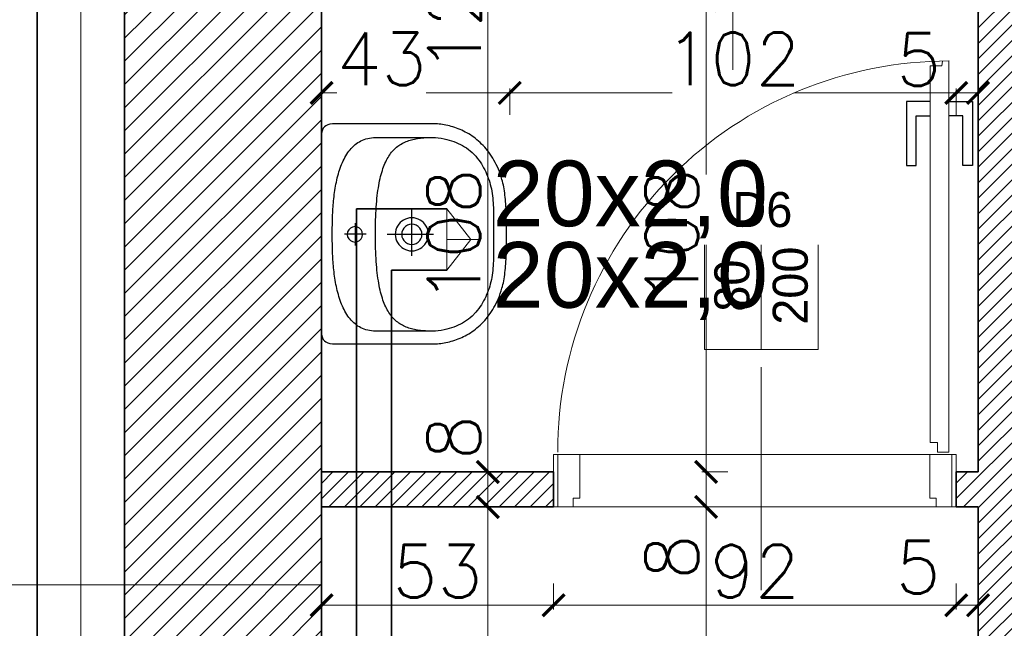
# Model space of a CAD drawing. Header units: millimetres. Extents: x -740 to 33545, y -26688 to 22494.
# Tile 111 of 256: x 8863 to 9088, y 10911 to 11050. Entities that reach past the tile are written whole.
import ezdxf
from ezdxf.lldxf.tags import DXFTag

# ---------------------------------------------------------------- set-up
doc = ezdxf.new("R2010")
doc.units = ezdxf.units.MM
doc.header["$MEASUREMENT"] = 0
doc.layers.get('Defpoints').update_dxf_attribs({"color": 252})
for name, color, linetype, lineweight in [('_IS_EKO_opis', 7, 'Continuous', 18), ('_IS_EKO_W_Ciepła', 1, 'Continuous', 35), ('_IS_EKO_W_Urzadzenia', 7, 'Continuous', 15), ('_IS_EKO_woda_zimna', 5, 'Continuous', 35), ('A_istniejące ściany', 252, 'Continuous', 35), ('A_izolacja', 252, 'Continuous', 9), ('A_l.przerywana', 252, 'ICAD_ISO03W100', 9), ('A_opisy', 252, 'Continuous', 15), ('A_projektowane sciany', 252, 'Continuous', 35), ('l.wypełnien', 252, 'Continuous', 5), ('linia opisowa', 252, 'Continuous', 9), ('szraf1', 252, 'Continuous', 5), ('wymiarowanie', 252, 'Continuous', 9)]:
    doc.layers.add(name, color=color, linetype=linetype, lineweight=lineweight)
for name, color, linetype in [('stolarka', 252, 'Continuous'), ('ULTRA-GASTRO TECHNOLOGIA', 252, 'Continuous'), ('WYPOSAŻENIE', 252, 'Continuous')]:
    doc.layers.add(name, color=color, linetype=linetype)
doc.styles.add('Arial', font='arial.ttf')
doc.styles.add('styl2', font='simplex.shx')
doc.linetypes.add('BATTING', pattern='A,0.00254,-2.54,[134,ltypeshp.shx,S=2.54,R=0,X=-2.54,Y=0],-5.08,[134,ltypeshp.shx,S=2.54,R=180,X=2.54,Y=0],-2.54', length=10.16254)
tags = doc.linetypes.add('ICAD_ISO03W100', pattern=[30, 12, -18]).pattern_tags.tags
tags[6:7] = [DXFTag(74, 4), DXFTag(75, 0), DXFTag(340, '0'), DXFTag(46, 1.0), DXFTag(50, 0.0), DXFTag(44, 0.0), DXFTag(45, 0.0)]
tags[4:5] = [DXFTag(74, 4), DXFTag(75, 0), DXFTag(340, '0'), DXFTag(46, 1.0), DXFTag(50, 0.0), DXFTag(44, 0.0), DXFTag(45, 0.0)]
doc.dimstyles.new('Skala 1-50', dxfattribs={"dimtxt": 12, "dimasz": 5, "dimexe": 1, "dimexo": 1, "dimgap": 1.5, "dimtad": 1, "dimdec": 1, "dimrnd": 0.5, "dimtxsty": 'styl2', "dimblk": 'ARCHTICK', "dimcen": 5, "dimadec": 0, "dimazin": 0, "dimtfac": 1, "dimtdec": 1, "dimtmove": 1, "dimatfit": 3, "dimldrblk": 'ARCHTICK', "dimfxl": 0, "dimlwd": -1, "dimlwe": -1, "dimarcsym": 0})

# ---------------------------------------------------------------- blocks, each defined once
blk = doc.blocks.new('zw$1165')
at = {"layer": 'WYPOSAŻENIE', "color": 0}
for points in [[(25.14, 42.24), (24.52, 42.24), (23.91, 42.24), (23.31, 42.24), (22.72, 42.23), (22.13, 42.23), (21.56, 42.22), (20.99, 42.2), (20.44, 42.19), (19.89, 42.17), (19.35, 42.15), (18.82, 42.12), (18.3, 42.09), (17.78, 42.05), (17.28, 42.01), (16.78, 41.96), (16.3, 41.91), (15.82, 41.85), (15.35, 41.78), (14.89, 41.71), (14.43, 41.63), (13.99, 41.54), (13.55, 41.44), (13.12, 41.33), (12.7, 41.22), (12.7, 41.22), (12.09, 41.03), (11.51, 40.84), (10.93, 40.63), (10.38, 40.4), (9.84, 40.17), (9.32, 39.92), (8.81, 39.67), (8.32, 39.4), (7.85, 39.12), (7.39, 38.84), (6.95, 38.54), (6.52, 38.23), (6.11, 37.92), (5.72, 37.6), (5.34, 37.27), (4.97, 36.93), (4.62, 36.58), (4.28, 36.23), (3.96, 35.87), (3.65, 35.51), (3.36, 35.14), (3.08, 34.76), (2.81, 34.39), (2.56, 34), (2.32, 33.62), (2.09, 33.23), (1.88, 32.83), (1.67, 32.44), (1.48, 32.04), (1.31, 31.64), (1.14, 31.24), (0.99, 30.84), (0.85, 30.44), (0.72, 30.03), (0.6, 29.63), (0.49, 29.23), (0.4, 28.83), (0.31, 28.43), (0.24, 28.03), (0.17, 27.64), (0.12, 27.25), (0.08, 26.86), (0.04, 26.47), (0.02, 26.09), (0, 25.72), (0, 25.34), (0, 25.34), (0, 3.19), (0.03, 2.5), (0.11, 1.9), (0.25, 1.4), (0.44, 0.99), (0.7, 0.66), (1.01, 0.4), (1.39, 0.22), (1.82, 0.09), (2.33, 0.02), (2.89, 0), (25.14, 0), (47.39, 0), (47.96, 0.02), (48.46, 0.09), (48.9, 0.22), (49.28, 0.4), (49.59, 0.66), (49.84, 0.99), (50.04, 1.4), (50.18, 1.9), (50.26, 2.5), (50.29, 3.19), (50.29, 25.34), (50.28, 25.72), (50.27, 26.09), (50.24, 26.47), (50.21, 26.86), (50.17, 27.25), (50.11, 27.64), (50.05, 28.03), (49.98, 28.43), (49.89, 28.83), (49.79, 29.23), (49.69, 29.63), (49.57, 30.03), (49.44, 30.44), (49.3, 30.84), (49.15, 31.24), (48.98, 31.64), (48.8, 32.04), (48.61, 32.44), (48.41, 32.83), (48.2, 33.23), (47.97, 33.62), (47.73, 34), (47.48, 34.39), (47.21, 34.76), (46.93, 35.14), (46.63, 35.51), (46.33, 35.87), (46, 36.23), (45.67, 36.58), (45.32, 36.93), (44.95, 37.27), (44.57, 37.6), (44.17, 37.92), (43.76, 38.23), (43.34, 38.54), (42.9, 38.84), (42.44, 39.12), (41.96, 39.4), (41.48, 39.67), (40.97, 39.92), (40.45, 40.17), (39.91, 40.4), (39.35, 40.63), (38.78, 40.84), (38.19, 41.03), (37.59, 41.22), (37.59, 41.22), (37.16, 41.33), (36.74, 41.44), (36.3, 41.54), (35.85, 41.63), (35.4, 41.71), (34.94, 41.78), (34.47, 41.85), (33.99, 41.91), (33.5, 41.96), (33.01, 42.01), (32.5, 42.05), (31.99, 42.09), (31.47, 42.12), (30.94, 42.15), (30.4, 42.17), (29.85, 42.19), (29.3, 42.2), (28.73, 42.22), (28.15, 42.23), (27.57, 42.23), (26.98, 42.24), (26.38, 42.24), (25.76, 42.24), (25.14, 42.24), (25.14, 42.24)], [(25.25, 39.29), (25.78, 39.29), (26.31, 39.3), (26.86, 39.3), (27.41, 39.3), (27.96, 39.31), (28.52, 39.31), (29.08, 39.31), (29.65, 39.31), (30.21, 39.3), (30.77, 39.29), (31.33, 39.27), (31.89, 39.24), (32.45, 39.21), (32.99, 39.17), (33.53, 39.12), (34.07, 39.06), (34.59, 38.99), (35.1, 38.9), (35.61, 38.8), (36.12, 38.69), (36.61, 38.56), (37.11, 38.42), (37.6, 38.27), (38.08, 38.1), (38.56, 37.92), (39.04, 37.72), (39.51, 37.51), (39.97, 37.28), (40.43, 37.04), (40.88, 36.78), (41.33, 36.51), (41.77, 36.22), (42.21, 35.91), (42.64, 35.58), (43.06, 35.24), (43.92, 34.42), (44.3, 33.99), (44.65, 33.56), (44.97, 33.12), (45.27, 32.67), (45.54, 32.21), (45.8, 31.73), (46.03, 31.25), (46.24, 30.75), (46.44, 30.24), (46.62, 29.71), (46.79, 29.16), (46.94, 28.6), (47.09, 28.02), (47.2, 27.34), (47.29, 26.67), (47.35, 26), (47.38, 25.32), (47.38, 12.31), (47.36, 11.84), (47.32, 11.39), (47.25, 10.96), (47.17, 10.54), (47.06, 10.13), (46.93, 9.74), (46.77, 9.36), (46.6, 8.99), (46.41, 8.64), (46.2, 8.3), (45.97, 7.97), (45.73, 7.65), (45.47, 7.35), (45.19, 7.06), (44.89, 6.78), (44.58, 6.51), (44.26, 6.26), (43.92, 6.01), (43.57, 5.78), (43.21, 5.55), (42.83, 5.34), (42.45, 5.14), (42.05, 4.94), (41.64, 4.76), (41.23, 4.58), (40.81, 4.42), (40.37, 4.26), (39.93, 4.11), (39.49, 3.97), (39.04, 3.84), (38.58, 3.72), (38.12, 3.6), (37.65, 3.49), (37.18, 3.39), (36.71, 3.3), (36.23, 3.21), (35.76, 3.13), (35.28, 3.05), (34.8, 2.98), (34.33, 2.92), (33.85, 2.86), (33.38, 2.8), (32.91, 2.76), (32.44, 2.71), (31.97, 2.67), (31.51, 2.64), (31.06, 2.61), (30.61, 2.58), (30.16, 2.56), (29.73, 2.53), (29.3, 2.52), (28.88, 2.5), (28.46, 2.49), (28.06, 2.48), (27.67, 2.47), (27.28, 2.47), (26.91, 2.46), (26.55, 2.46), (26.21, 2.46), (25.87, 2.46), (25.55, 2.46), (25.25, 2.46), (25.25, 2.46), (24.94, 2.46), (24.63, 2.46), (24.29, 2.46), (23.95, 2.46), (23.59, 2.46), (23.22, 2.47), (22.83, 2.47), (22.44, 2.48), (22.04, 2.49), (21.62, 2.5), (21.2, 2.52), (20.77, 2.53), (20.34, 2.56), (19.89, 2.58), (19.44, 2.61), (18.99, 2.64), (18.53, 2.67), (18.06, 2.71), (17.59, 2.76), (17.12, 2.8), (16.65, 2.86), (16.17, 2.92), (15.69, 2.98), (15.22, 3.05), (14.74, 3.13), (14.26, 3.21), (13.79, 3.3), (13.32, 3.39), (12.85, 3.49), (12.38, 3.6), (11.92, 3.72), (11.46, 3.84), (11.01, 3.97), (10.56, 4.11), (10.13, 4.26), (9.69, 4.42), (9.27, 4.58), (8.85, 4.76), (8.45, 4.94), (8.05, 5.14), (7.67, 5.34), (7.29, 5.55), (6.93, 5.78), (6.58, 6.01), (6.24, 6.26), (5.92, 6.51), (5.61, 6.78), (5.31, 7.06), (5.03, 7.35), (4.77, 7.65), (4.52, 7.97), (4.3, 8.3), (4.09, 8.64), (3.9, 8.99), (3.72, 9.36), (3.57, 9.74), (3.44, 10.13), (3.33, 10.54), (3.25, 10.96), (3.18, 11.39), (3.14, 11.84), (3.12, 12.31), (3.12, 12.31), (3.12, 25.32), (3.15, 26), (3.21, 26.67), (3.29, 27.34), (3.41, 28.02), (3.56, 28.6), (3.71, 29.16), (3.88, 29.71), (4.06, 30.24), (4.26, 30.75), (4.47, 31.25), (4.7, 31.73), (4.96, 32.21), (5.23, 32.67), (5.53, 33.12), (5.85, 33.56), (6.2, 33.99), (6.57, 34.42), (7.43, 35.24), (7.86, 35.58), (8.29, 35.91), (8.73, 36.22), (9.17, 36.51), (9.62, 36.78), (10.07, 37.04), (10.53, 37.28), (10.99, 37.51), (11.46, 37.72), (11.94, 37.92), (12.42, 38.1), (12.9, 38.27), (13.39, 38.42), (13.88, 38.56), (14.38, 38.69), (14.89, 38.8), (15.4, 38.9), (15.91, 38.99), (16.43, 39.06), (16.96, 39.12), (17.51, 39.17), (18.05, 39.21), (18.61, 39.24), (19.16, 39.27), (19.73, 39.29), (20.29, 39.3), (20.85, 39.31), (21.42, 39.31), (21.98, 39.31), (22.54, 39.31), (23.09, 39.3), (23.64, 39.3), (24.19, 39.3), (24.72, 39.29), (25.25, 39.29)], [(25.25, 12.31), (24.4, 12.31), (23.58, 12.32), (22.77, 12.34), (21.99, 12.36), (21.22, 12.38), (20.48, 12.42), (19.75, 12.45), (19.05, 12.5), (18.36, 12.55), (17.7, 12.6), (17.05, 12.67), (16.42, 12.73), (15.81, 12.81), (15.22, 12.89), (14.64, 12.98), (14.09, 13.07), (13.55, 13.17), (13.03, 13.27), (12.52, 13.38), (12.03, 13.5), (11.56, 13.62), (11.1, 13.75), (10.66, 13.89), (10.24, 14.03), (9.83, 14.18), (9.43, 14.33), (9.05, 14.49), (8.69, 14.66), (8.34, 14.83), (8, 15.01), (7.68, 15.19), (7.37, 15.38), (7.07, 15.58), (6.79, 15.79), (6.52, 16), (6.26, 16.21), (6.01, 16.44), (5.78, 16.67), (5.56, 16.9), (5.35, 17.15), (5.15, 17.4), (4.96, 17.65), (4.79, 17.91), (4.62, 18.18), (4.46, 18.46), (4.32, 18.74), (4.18, 19.03), (4.06, 19.32), (3.94, 19.62), (3.83, 19.93), (3.73, 20.24), (3.64, 20.56), (3.56, 20.89), (3.48, 21.23), (3.42, 21.57), (3.36, 21.91), (3.31, 22.27), (3.26, 22.63), (3.22, 23), (3.19, 23.37), (3.17, 23.75), (3.15, 24.14), (3.13, 24.54), (3.13, 24.94), (3.12, 25.34)], [(47.38, 25.34), (47.37, 24.94), (47.37, 24.54), (47.35, 24.14), (47.33, 23.75), (47.31, 23.37), (47.28, 23), (47.24, 22.63), (47.19, 22.27), (47.14, 21.91), (47.08, 21.57), (47.02, 21.23), (46.94, 20.89), (46.86, 20.56), (46.77, 20.24), (46.67, 19.93), (46.56, 19.62), (46.44, 19.32), (46.32, 19.03), (46.18, 18.74), (46.04, 18.46), (45.88, 18.18), (45.71, 17.91), (45.54, 17.65), (45.35, 17.4), (45.15, 17.15), (44.94, 16.9), (44.72, 16.67), (44.49, 16.44), (44.24, 16.21), (43.98, 16), (43.71, 15.79), (43.43, 15.58), (43.13, 15.38), (42.82, 15.19), (42.5, 15.01), (42.16, 14.83), (41.81, 14.66), (41.45, 14.49), (41.07, 14.33), (40.67, 14.18), (40.26, 14.03), (39.84, 13.89), (39.4, 13.75), (38.94, 13.62), (38.47, 13.5), (37.98, 13.38), (37.47, 13.27), (36.95, 13.17), (36.41, 13.07), (35.85, 12.98), (35.28, 12.89), (34.69, 12.81), (34.08, 12.73), (33.45, 12.67), (32.8, 12.6), (32.14, 12.55), (31.45, 12.5), (30.75, 12.45), (30.02, 12.42), (29.28, 12.38), (28.51, 12.36), (27.73, 12.34), (26.92, 12.32), (26.1, 12.31), (25.25, 12.31)], [(25.26, 25.56), (25.26, 15)], [(25.26, 16.85), (25.77, 16.89), (26.26, 16.99), (26.72, 17.15), (27.16, 17.37), (27.56, 17.64), (27.92, 17.96), (28.24, 18.32), (28.51, 18.72), (28.73, 19.16), (28.89, 19.62), (28.99, 20.11), (29.03, 20.63), (28.99, 21.14), (28.89, 21.63), (28.73, 22.09), (28.51, 22.53), (28.24, 22.93), (27.92, 23.29), (27.56, 23.61), (27.16, 23.88), (26.72, 24.1), (26.26, 24.26), (25.77, 24.36), (25.26, 24.4), (24.75, 24.36), (24.26, 24.26), (23.79, 24.1), (23.36, 23.88), (22.95, 23.61), (22.59, 23.29), (22.27, 22.93), (22, 22.53), (21.78, 22.09), (21.62, 21.63), (21.52, 21.14), (21.49, 20.63), (21.52, 20.11), (21.62, 19.62), (21.78, 19.16), (22, 18.72), (22.27, 18.32), (22.59, 17.96), (22.95, 17.64), (23.36, 17.37), (23.79, 17.15), (24.26, 16.99), (24.75, 16.89), (25.26, 16.85)], [(25.26, 18.31), (25.79, 18.37), (26.27, 18.55), (26.7, 18.82), (27.06, 19.18), (27.33, 19.61), (27.51, 20.1), (27.57, 20.63), (27.51, 21.15), (27.33, 21.64), (27.06, 22.07), (26.7, 22.43), (26.27, 22.7), (25.79, 22.88), (25.26, 22.94), (24.73, 22.88), (24.24, 22.7), (23.81, 22.43), (23.45, 22.07), (23.18, 21.64), (23.01, 21.15), (22.94, 20.63), (22.94, 20.63), (23.01, 20.1), (23.18, 19.61), (23.45, 19.18), (23.81, 18.82), (24.24, 18.55), (24.73, 18.37), (25.26, 18.31), (25.26, 18.31)], [(30.17, 20.65), (19.42, 20.65)], [(25.26, 5.87), (25.81, 5.96), (26.3, 6.21), (26.68, 6.59), (26.93, 7.08), (27.02, 7.63), (26.93, 8.19), (26.68, 8.67), (26.3, 9.05), (25.81, 9.3), (25.26, 9.39), (24.7, 9.3), (24.22, 9.05), (23.84, 8.67), (23.59, 8.19), (23.5, 7.63), (23.59, 7.08), (23.84, 6.59), (24.22, 6.21), (24.7, 5.96), (25.26, 5.87)], [(25.25, 10.21), (25.25, 5.27)], [(22.71, 7.72), (27.8, 7.72)]]:
    blk.add_lwpolyline(points, dxfattribs=at)
blk = doc.blocks.new('_ArchTick')
at = {"color": 0, "linetype": 'ByBlock', "const_width": 0.15}
blk.add_lwpolyline([(-0.5, -0.5), (0.5, 0.5)], dxfattribs=at)
blk = doc.blocks.new('*D2067')
at = {"layer": 'Defpoints', "color": 0}
for p in [(8618.8, 11092.05), (8873.23, 11092.05), (8872.54, 10684.04)]:
    blk.add_point(p, dxfattribs=at)
at = {"layer": 'wymiarowanie', "color": 0}
for p, q in [((8623.8, 11092.05), (8617.8, 11092.05)), ((8618.8, 10684.04), (8618.8, 11092.05)), ((8623.8, 10684.04), (8617.8, 10684.04))]:
    blk.add_line(p, q, dxfattribs=at)
at = {"layer": 'wymiarowanie', "color": 0, "xscale": 5, "yscale": 5, "zscale": 5}
for p, rotation in [((8618.8, 11092.05), 90), ((8618.8, 10684.04), 270)]:
    blk.add_blockref('_ArchTick', p, dxfattribs=dict(at, rotation=rotation))
at = {"layer": 'wymiarowanie', "color": 0, "insert": (8611, 10888.05), "char_height": 12, "attachment_point": 5, "rotation": 90, "style": 'styl2'}
blk.add_mtext('408', dxfattribs=at)
blk = doc.blocks.new('*D2265')
at = {"layer": 'Defpoints', "color": 0}
for p in [(9039.21, 11054.32), (9020.04, 10946.52), (9039.21, 10946.52)]:
    blk.add_point(p, dxfattribs=at)
at = {"layer": 'wymiarowanie', "color": 0}
for p, q in [((9025.04, 11054.32), (9019.04, 11054.32)), ((9020.04, 11054.32), (9020.04, 10946.52)), ((9025.04, 10946.52), (9019.04, 10946.52))]:
    blk.add_line(p, q, dxfattribs=at)
at = {"layer": 'wymiarowanie', "color": 0, "xscale": 5, "yscale": 5, "zscale": 5}
for p, rotation in [((9020.04, 11054.32), 90), ((9020.04, 10946.52), 270)]:
    blk.add_blockref('_ArchTick', p, dxfattribs=dict(at, rotation=rotation))
at = {"layer": 'wymiarowanie', "color": 0, "insert": (9012.24, 11000.42), "char_height": 12, "attachment_point": 5, "rotation": 90, "style": 'styl2'}
blk.add_mtext('108', dxfattribs=at)
blk = doc.blocks.new('*D2266')
at = {"layer": 'Defpoints', "color": 0}
for p in [(9039.21, 10946.52), (9002.4, 10938.52), (9020.04, 10938.52)]:
    blk.add_point(p, dxfattribs=at)
at = {"layer": 'wymiarowanie', "color": 0}
for p, q in [((9025.04, 10946.52), (9019.04, 10946.52)), ((9020.04, 10946.52), (9020.04, 10938.52)), ((9015.04, 10938.52), (9021.04, 10938.52)), ((9020.04, 10938.52), (9020.04, 10921.55))]:
    blk.add_line(p, q, dxfattribs=at)
at = {"layer": 'wymiarowanie', "color": 0, "xscale": 5, "yscale": 5, "zscale": 5}
for p, rotation in [((9020.04, 10946.52), 90), ((9020.04, 10938.52), 270)]:
    blk.add_blockref('_ArchTick', p, dxfattribs=dict(at, rotation=rotation))
at = {"layer": 'wymiarowanie', "color": 0, "insert": (9012.24, 10927.1), "char_height": 12, "attachment_point": 5, "rotation": 90, "style": 'styl2'}
blk.add_mtext('8', dxfattribs=at)
blk = doc.blocks.new('*D2267')
at = {"layer": 'Defpoints', "color": 0}
for p in [(9002.4, 10938.52), (8998.07, 10833.52), (9020.04, 10833.52)]:
    blk.add_point(p, dxfattribs=at)
at = {"layer": 'wymiarowanie', "color": 0}
for p, q in [((9015.04, 10938.52), (9021.04, 10938.52)), ((9020.04, 10938.52), (9020.04, 10864.84)), ((9020.04, 10833.52), (9020.04, 10837.21)), ((9015.04, 10833.52), (9021.04, 10833.52))]:
    blk.add_line(p, q, dxfattribs=at)
at = {"layer": 'wymiarowanie', "color": 0, "xscale": 5, "yscale": 5, "zscale": 5}
for p, rotation in [((9020.04, 10938.52), 90), ((9020.04, 10833.52), 270)]:
    blk.add_blockref('_ArchTick', p, dxfattribs=dict(at, rotation=rotation))
at = {"layer": 'wymiarowanie', "color": 0, "insert": (9012.24, 10851.03), "char_height": 12, "attachment_point": 5, "rotation": 90, "style": 'styl2'}
blk.add_mtext('105', dxfattribs=at)
blk = doc.blocks.new('*D2535')
at = {"layer": 'Defpoints', "color": 0}
for p in [(8975.19, 11033.11), (8932.19, 10974.29), (8975.19, 10974.29)]:
    blk.add_point(p, dxfattribs=at)
at = {"layer": 'wymiarowanie', "color": 0}
for p, q in [((8932.19, 11028.11), (8932.19, 11034.11)), ((8932.19, 11033.11), (8935.67, 11033.11)), ((8975.19, 11033.11), (8956.1, 11033.11)), ((8975.19, 11028.11), (8975.19, 11034.11))]:
    blk.add_line(p, q, dxfattribs=at)
at = {"layer": 'wymiarowanie', "color": 0, "xscale": 5, "yscale": 5, "zscale": 5, "rotation": 180}
blk.add_blockref('_ArchTick', (8932.19, 11033.11), dxfattribs=at)
at = {"layer": 'wymiarowanie', "color": 0, "xscale": 5, "yscale": 5, "zscale": 5}
blk.add_blockref('_ArchTick', (8975.19, 11033.11), dxfattribs=at)
at = {"layer": 'wymiarowanie', "color": 0, "insert": (8945.88, 11040.91), "char_height": 12, "attachment_point": 5, "style": 'styl2'}
blk.add_mtext('43', dxfattribs=at)
blk = doc.blocks.new('*D2536')
at = {"layer": 'Defpoints', "color": 0}
for p in [(9077.19, 11033.11), (8975.19, 10974.29), (9077.19, 10974.29)]:
    blk.add_point(p, dxfattribs=at)
at = {"layer": 'wymiarowanie', "color": 0}
for p, q in [((8975.19, 11028.11), (8975.19, 11034.11)), ((8975.19, 11033.11), (9012.3, 11033.11)), ((9077.19, 11033.11), (9040.07, 11033.11)), ((9077.19, 11028.11), (9077.19, 11034.11))]:
    blk.add_line(p, q, dxfattribs=at)
at = {"layer": 'wymiarowanie', "color": 0, "xscale": 5, "yscale": 5, "zscale": 5, "rotation": 180}
blk.add_blockref('_ArchTick', (8975.19, 11033.11), dxfattribs=at)
at = {"layer": 'wymiarowanie', "color": 0, "xscale": 5, "yscale": 5, "zscale": 5}
blk.add_blockref('_ArchTick', (9077.19, 11033.11), dxfattribs=at)
at = {"layer": 'wymiarowanie', "color": 0, "insert": (9026.19, 11040.91), "char_height": 12, "attachment_point": 5, "style": 'styl2'}
blk.add_mtext('102', dxfattribs=at)
blk = doc.blocks.new('*D2537')
at = {"layer": 'Defpoints', "color": 0}
for p in [(9082.19, 11033.11), (9077.19, 11028.11), (9082.19, 11028.11)]:
    blk.add_point(p, dxfattribs=at)
at = {"layer": 'wymiarowanie', "color": 0}
for p, q in [((9077.19, 11029.11), (9077.19, 11034.11)), ((9077.19, 11033.11), (9082.19, 11033.11)), ((9082.19, 11029.11), (9082.19, 11034.11))]:
    blk.add_line(p, q, dxfattribs=at)
at = {"layer": 'wymiarowanie', "color": 0, "xscale": 5, "yscale": 5, "zscale": 5, "rotation": 180}
blk.add_blockref('_ArchTick', (9077.19, 11033.11), dxfattribs=at)
at = {"layer": 'wymiarowanie', "color": 0, "xscale": 5, "yscale": 5, "zscale": 5}
blk.add_blockref('_ArchTick', (9082.19, 11033.11), dxfattribs=at)
at = {"layer": 'wymiarowanie', "color": 0, "insert": (9068.64, 11040.76), "char_height": 12, "attachment_point": 5, "style": 'styl2'}
blk.add_mtext('5', dxfattribs=at)
blk = doc.blocks.new('*D2547')
at = {"layer": 'Defpoints', "color": 0}
for p in [(8932.19, 10938.52), (8985.19, 10938.52), (8985.19, 10916.06)]:
    blk.add_point(p, dxfattribs=at)
at = {"layer": 'wymiarowanie', "color": 0}
for p, q in [((8932.19, 10921.06), (8932.19, 10915.06)), ((8985.19, 10921.06), (8985.19, 10915.06)), ((8932.19, 10916.06), (8985.19, 10916.06))]:
    blk.add_line(p, q, dxfattribs=at)
at = {"layer": 'wymiarowanie', "color": 0, "xscale": 5, "yscale": 5, "zscale": 5, "rotation": 180}
blk.add_blockref('_ArchTick', (8932.19, 10916.06), dxfattribs=at)
at = {"layer": 'wymiarowanie', "color": 0, "xscale": 5, "yscale": 5, "zscale": 5}
blk.add_blockref('_ArchTick', (8985.19, 10916.06), dxfattribs=at)
at = {"layer": 'wymiarowanie', "color": 0, "insert": (8958.69, 10923.86), "char_height": 12, "attachment_point": 5, "style": 'styl2'}
blk.add_mtext('53', dxfattribs=at)
blk = doc.blocks.new('*D2548')
at = {"layer": 'Defpoints', "color": 0}
for p in [(9077.19, 10942.52), (8985.19, 10938.52), (9077.19, 10916.06)]:
    blk.add_point(p, dxfattribs=at)
at = {"layer": 'wymiarowanie', "color": 0}
for p, q in [((8985.19, 10921.06), (8985.19, 10915.06)), ((9077.19, 10921.06), (9077.19, 10915.06)), ((8985.19, 10916.06), (9077.19, 10916.06))]:
    blk.add_line(p, q, dxfattribs=at)
at = {"layer": 'wymiarowanie', "color": 0, "xscale": 5, "yscale": 5, "zscale": 5, "rotation": 180}
blk.add_blockref('_ArchTick', (8985.19, 10916.06), dxfattribs=at)
at = {"layer": 'wymiarowanie', "color": 0, "xscale": 5, "yscale": 5, "zscale": 5}
blk.add_blockref('_ArchTick', (9077.19, 10916.06), dxfattribs=at)
at = {"layer": 'wymiarowanie', "color": 0, "insert": (9031.19, 10923.86), "char_height": 12, "attachment_point": 5, "style": 'styl2'}
blk.add_mtext('92', dxfattribs=at)
blk = doc.blocks.new('*D2549')
at = {"layer": 'Defpoints', "color": 0}
for p in [(9077.19, 10942.52), (9082.19, 10938.52), (9082.19, 10916.06)]:
    blk.add_point(p, dxfattribs=at)
at = {"layer": 'wymiarowanie', "color": 0}
for p, q in [((9077.19, 10921.06), (9077.19, 10915.06)), ((9082.19, 10921.06), (9082.19, 10915.06)), ((9077.19, 10916.06), (9082.19, 10916.06))]:
    blk.add_line(p, q, dxfattribs=at)
at = {"layer": 'wymiarowanie', "color": 0, "xscale": 5, "yscale": 5, "zscale": 5, "rotation": 180}
blk.add_blockref('_ArchTick', (9077.19, 10916.06), dxfattribs=at)
at = {"layer": 'wymiarowanie', "color": 0, "xscale": 5, "yscale": 5, "zscale": 5}
blk.add_blockref('_ArchTick', (9082.19, 10916.06), dxfattribs=at)
at = {"layer": 'wymiarowanie', "color": 0, "insert": (9068.52, 10924.77), "char_height": 12, "attachment_point": 5, "style": 'styl2'}
blk.add_mtext('5', dxfattribs=at)
blk = doc.blocks.new('*D2699')
at = {"layer": 'Defpoints', "color": 0}
for p in [(8953.69, 11066.31), (8948.63, 11054.32), (8970.2, 11054.32)]:
    blk.add_point(p, dxfattribs=at)
at = {"layer": 'wymiarowanie', "color": 0}
for p, q in [((8965.2, 11066.31), (8971.2, 11066.31)), ((8970.2, 11066.31), (8970.2, 11054.32)), ((8965.2, 11054.32), (8971.2, 11054.32))]:
    blk.add_line(p, q, dxfattribs=at)
at = {"layer": 'wymiarowanie', "color": 0, "xscale": 5, "yscale": 5, "zscale": 5}
for p, rotation in [((8970.2, 11066.31), 90), ((8970.2, 11054.32), 270)]:
    blk.add_blockref('_ArchTick', p, dxfattribs=dict(at, rotation=rotation))
at = {"layer": 'wymiarowanie', "color": 0, "insert": (8962.55, 11048.04), "char_height": 12, "attachment_point": 5, "rotation": 90, "style": 'styl2'}
blk.add_mtext('12', dxfattribs=at)
blk = doc.blocks.new('*D2700')
at = {"layer": 'Defpoints', "color": 0}
for p in [(8948.63, 11054.32), (8949.01, 10946.52), (8970.2, 10946.52)]:
    blk.add_point(p, dxfattribs=at)
at = {"layer": 'wymiarowanie', "color": 0}
for p, q in [((8965.2, 11054.32), (8971.2, 11054.32)), ((8970.2, 11054.32), (8970.2, 10946.52)), ((8965.2, 10946.52), (8971.2, 10946.52))]:
    blk.add_line(p, q, dxfattribs=at)
at = {"layer": 'wymiarowanie', "color": 0, "xscale": 5, "yscale": 5, "zscale": 5}
for p, rotation in [((8970.2, 11054.32), 90), ((8970.2, 10946.52), 270)]:
    blk.add_blockref('_ArchTick', p, dxfattribs=dict(at, rotation=rotation))
at = {"layer": 'wymiarowanie', "color": 0, "insert": (8962.4, 11000.42), "char_height": 12, "attachment_point": 5, "rotation": 90, "style": 'styl2'}
blk.add_mtext('108', dxfattribs=at)
blk = doc.blocks.new('*D2701')
at = {"layer": 'Defpoints', "color": 0}
for p in [(8949.01, 10946.52), (8948.25, 10938.52), (8970.2, 10938.52)]:
    blk.add_point(p, dxfattribs=at)
at = {"layer": 'wymiarowanie', "color": 0}
for p, q in [((8965.2, 10946.52), (8971.2, 10946.52)), ((8970.2, 10946.52), (8970.2, 10938.52)), ((8965.2, 10938.52), (8971.2, 10938.52))]:
    blk.add_line(p, q, dxfattribs=at)
at = {"layer": 'wymiarowanie', "color": 0, "xscale": 5, "yscale": 5, "zscale": 5}
for p, rotation in [((8970.2, 10946.52), 90), ((8970.2, 10938.52), 270)]:
    blk.add_blockref('_ArchTick', p, dxfattribs=dict(at, rotation=rotation))
at = {"layer": 'wymiarowanie', "color": 0, "insert": (8962.4, 10954.38), "char_height": 12, "attachment_point": 5, "rotation": 90, "style": 'styl2'}
blk.add_mtext('8', dxfattribs=at)
blk = doc.blocks.new('*D2702')
at = {"layer": 'Defpoints', "color": 0}
for p in [(8948.25, 10938.52), (8955.68, 10833.52), (8970.2, 10833.52)]:
    blk.add_point(p, dxfattribs=at)
at = {"layer": 'wymiarowanie', "color": 0}
for p, q in [((8965.2, 10938.52), (8971.2, 10938.52)), ((8970.2, 10938.52), (8970.2, 10833.52)), ((8965.2, 10833.52), (8971.2, 10833.52))]:
    blk.add_line(p, q, dxfattribs=at)
at = {"layer": 'wymiarowanie', "color": 0, "xscale": 5, "yscale": 5, "zscale": 5}
for p, rotation in [((8970.2, 10938.52), 90), ((8970.2, 10833.52), 270)]:
    blk.add_blockref('_ArchTick', p, dxfattribs=dict(at, rotation=rotation))
at = {"layer": 'wymiarowanie', "color": 0, "insert": (8962.4, 10886.02), "char_height": 12, "attachment_point": 5, "rotation": 90, "style": 'styl2'}
blk.add_mtext('105', dxfattribs=at)

msp = doc.modelspace()

# ---------------------------------------------------------------- hatches: boundary and pattern name
at = {"layer": 'l.wypełnien'}
h = msp.add_hatch(dxfattribs=at)
h.set_pattern_fill('ANSI31', color=256, scale=30, style=0)
edge = h.paths.add_edge_path()
edge.add_line((8932.19, 10920.7), (8932.19, 10978.67))
edge.add_line((8932.19, 10978.67), (8932.19, 11023.17))
edge.add_line((8932.19, 11023.17), (8932.19, 11086.55))
edge.add_line((8932.19, 11086.55), (8932.19, 11090.05))
edge.add_line((8932.19, 11090.05), (8887.19, 11090.05))
edge.add_line((8887.19, 11090.05), (8887.19, 10920.7))
edge.add_line((8887.19, 10920.7), (8932.19, 10920.7))
h.paths.add_polyline_path([(9644.52, 11095.63), (9645.19, 11095.63), (9645.19, 11322.32), (9879.19, 11322.32), (9879.19, 11234.32), (9924.19, 11234.32), (9924.19, 11368.7), (9592.09, 11368.7), (9506.19, 11368.7), (9506.19, 11323.52), (9604.19, 11323.52), (9604.19, 11095.63)])
h.paths.add_polyline_path([(8887.19, 10686.04), (8932.19, 10686.04), (8932.19, 10794.52), (9246.19, 10794.52), (9246.19, 10833.52), (9259.19, 10833.52), (9259.19, 10907.02), (9235.19, 10907.02), (9235.19, 10833.52), (8932.19, 10833.52), (8932.19, 10920.7), (8887.19, 10920.7)])
h.paths.add_polyline_path([(8975.77, 11323.52), (9235.19, 11323.52), (9259.19, 11323.52), (9360.94, 11323.52), (9360.94, 11368.7), (8975.77, 11368.7)])
h.paths.add_polyline_path([(8887.19, 11368.7), (8887.19, 11236.3), (8907.93, 11236.3), (8932.19, 11236.3), (8932.19, 11323.52), (8975.77, 11323.52), (8975.77, 11368.7)])
h.paths.add_polyline_path([(9604.19, 11095.63), (9644.52, 11095.63), (9644.52, 11090.06), (9645.19, 11090.06), (9645.19, 11005.43), (9612.19, 11005.43), (9612.19, 11018.43), (9604.19, 11018.43)])
h.paths.add_polyline_path([(9924.19, 11095.63), (9924.19, 11158.89), (9879.19, 11158.89), (9879.19, 11095.63)])
h.paths.add_polyline_path([(9246.19, 10833.52), (9246.19, 10794.52), (9266.19, 10794.52), (9266.19, 10833.52)])
h.paths.add_polyline_path([(9879.19, 11078.49), (9924.19, 11078.59), (9924.19, 11095.63), (9879.19, 11095.63)])
h.paths.add_polyline_path([(9259.19, 10907.02), (9259.19, 10927.02), (9250.18, 10927.02), (9235.19, 10927.02), (9235.19, 10907.02)])
h.paths.add_polyline_path([(9235.19, 11072.32), (9235.19, 11052.32), (9259.19, 11052.32), (9259.19, 11072.32)])
h.paths.add_polyline_path([(9235.19, 11029.02), (9250.18, 11029.02), (9259.19, 11029.02), (9259.19, 11035.15), (9259.19, 11049.02), (9235.19, 11049.02)])
h.paths.add_polyline_path([(9235.19, 11323.52), (9235.19, 11303.52), (9259.19, 11303.52), (9259.19, 11323.52)])
h.paths.add_polyline_path([(9235.19, 11186.92), (9259.19, 11186.92), (9259.19, 11186.92), (9259.19, 11191.52), (9259.19, 11199.52), (9259.19, 11199.52), (9235.19, 11199.52), (9235.19, 11191.52)])
h.paths.add_polyline_path([(9235.19, 11174.32), (9247.19, 11174.32), (9259.19, 11174.32), (9259.19, 11174.32), (9259.19, 11186.92), (9259.19, 11186.92), (9235.19, 11186.92), (9235.19, 11174.32)])
h.paths.add_polyline_path([(9259.19, 11049.02), (9259.19, 11051.92), (9259.19, 11052.32), (9235.19, 11052.32), (9235.19, 11049.02), (9259.19, 11049.02)])
h = msp.add_hatch(dxfattribs=at)
h.set_pattern_fill('ANSI31', color=256, scale=20, style=0)
h.paths.add_polyline_path([(9094.19, 10833.52), (9094.19, 11054.32), (9235.19, 11054.32), (9235.19, 11066.32), (9077.19, 11066.32), (9077.19, 11054.32), (9082.19, 11054.32), (9082.19, 10946.52), (9077.19, 10946.52), (9077.19, 10938.52), (9082.19, 10938.52), (9082.19, 10833.52), (9094.19, 10833.52)])
h.paths.add_polyline_path([(9384.19, 10958.52), (9451.64, 10958.52), (9451.64, 10966.52), (9392.19, 10966.52), (9392.19, 11081.52), (9604.19, 11081.52), (9604.19, 11089.52), (9392.19, 11089.52), (9392.19, 11094.52), (9384.19, 11094.52)])
h.paths.add_polyline_path([(9612.19, 11005.43), (9645.19, 11005.43), (9645.19, 10990.32), (9645.19, 10978.32), (9645.19, 10951.32), (9604.19, 10951.32), (9604.19, 10958.52), (9543.64, 10958.52), (9543.64, 10966.52), (9604.19, 10966.52), (9604.19, 11018.43), (9612.19, 11018.43)])
h.paths.add_polyline_path([(8932.19, 11054.32), (8975.19, 11054.32), (8975.19, 11066.32), (8932.19, 11066.32)])
h.paths.add_polyline_path([(8932.19, 10938.52), (8985.19, 10938.52), (8985.19, 10946.52), (8932.19, 10946.52)])

# ---------------------------------------------------------------- linework, layer by layer
at = {"layer": '_IS_EKO_W_Ciepła'}
msp.add_line((8948.19, 10783.52), (8948.18, 10992.61), dxfattribs=at)
at = {"layer": '_IS_EKO_W_Ciepła', "linetype": 'ByBlock'}
msp.add_line((8960.78, 10992.61), (8948.19, 10992.61), dxfattribs=at)
at = {"layer": '_IS_EKO_W_Urzadzenia'}
for p, q in [((8960.78, 10992.61), (8960.78, 11006.61)), ((8966.32, 10999.61), (8960.78, 11006.61)), ((8960.78, 10992.61), (8966.32, 10999.61)), ((8960.8, 10999.61), (8968.17, 10999.61))]:
    msp.add_line(p, q, dxfattribs=at)
at = {"layer": '_IS_EKO_woda_zimna', "linetype": 'ByBlock'}
msp.add_line((8960.78, 11006.61), (8940.19, 11006.61), dxfattribs=at)
at = {"layer": '_IS_EKO_woda_zimna'}
msp.add_line((8940.19, 10886.02), (8940.19, 11006.61), dxfattribs=at)
at = {"layer": 'A_istniejące ściany'}
for points in [[(8887.19, 11090.05), (8887.19, 10686.04)], [(8932.19, 10833.52), (8932.19, 11090.05)], [(9082.19, 10946.52), (9082.19, 11054.32)], [(8985.19, 10946.52), (8932.19, 10946.52)], [(9082.19, 10946.52), (9077.19, 10946.52)], [(8985.19, 10938.52), (8932.19, 10938.52)], [(9082.19, 10938.52), (9077.19, 10938.52)], [(9082.19, 10833.52), (9082.19, 10938.52)]]:
    msp.add_lwpolyline(points, dxfattribs=at)
at = {"layer": 'A_izolacja', "lineweight": 35}
msp.add_lwpolyline([(8867.19, 11092.05), (8867.19, 10684.04)], dxfattribs=at)
at = {"layer": 'A_izolacja', "linetype": 'BATTING', "ltscale": 0.1}
msp.add_lwpolyline([(8877.19, 11090.05), (8877.19, 10684.04)], dxfattribs=at)
at = {"layer": 'A_l.przerywana', "ltscale": 0.3}
msp.add_lwpolyline([(8985.19, 10950.52), (8985.19, 10938.52), (9077.19, 10938.52), (9077.19, 10950.52)], close=True, dxfattribs=at)
at = {"layer": 'A_opisy'}
for p, q in [((9026.19, 11038.35), (9026.19, 11093.35)), ((9032.66, 10919.52), (9032.66, 10974.52))]:
    msp.add_line(p, q, dxfattribs=at)
at = {"layer": 'A_projektowane sciany'}
for p, q in [((8985.19, 10946.52), (8985.19, 10938.52)), ((9077.19, 10946.52), (9077.19, 10938.52))]:
    msp.add_line(p, q, dxfattribs=at)
at = {"layer": 'linia opisowa'}
msp.add_lwpolyline([(8932.19, 10920.7), (8783.38, 10920.7)], dxfattribs=at)
at = {"layer": 'stolarka', "lineweight": 9}
msp.add_lwpolyline([(9072.89, 10951.06), (9075.49, 10951.06), (9075.49, 11040.41), (9074.08, 11040.4), (9073.92, 11039.32), (9071.26, 11039.32), (9071.26, 10953.21), (9072.89, 10953.21), (9072.89, 10951.06)], dxfattribs=at)
at = {"layer": 'stolarka'}
for points in [[(9071.26, 11031.16), (9065.85, 11031.16), (9065.85, 11016.54), (9068.02, 11016.54), (9068.02, 11027.91), (9071.26, 11027.91)], [(9075.49, 11031.16), (9080.9, 11031.16), (9080.9, 11016.54), (9078.73, 11016.54), (9078.73, 11027.91), (9075.49, 11027.91)]]:
    msp.add_lwpolyline(points, dxfattribs=at)
at = {"layer": 'ULTRA-GASTRO TECHNOLOGIA', "linetype": 'Continuous', "lineweight": 13}
for points in [[(8991.19, 10940.5), (8989.67, 10940.5), (8989.67, 10938.52), (8986.14, 10938.52), (8986.14, 10950.52), (8991.19, 10950.52), (8991.19, 10940.5)], [(9071.14, 10940.5), (9072.65, 10940.5), (9072.65, 10938.52), (9076.19, 10938.52), (9076.19, 10950.52), (9071.14, 10950.52), (9071.14, 10940.5)]]:
    msp.add_lwpolyline(points, dxfattribs=at)

# ---------------------------------------------------------------- block references
at = {"layer": 'szraf1', "rotation": 270}
msp.add_blockref('zw$1165', (8932.19, 11026.06), dxfattribs=at)

# ---------------------------------------------------------------- dimensions: what is measured, and where the dimension line sits
at = {"layer": 'wymiarowanie'}
for base, p1, p2, picture, middle in [((8618.8, 11092.05), (8872.54, 10684.04), (8873.23, 11092.05), '*D2067', (8611, 10888.05)), ((8970.2, 10946.52), (8948.63, 11054.32), (8949.01, 10946.52), '*D2700', (8962.4, 11000.42)), ((8970.2, 10833.52), (8948.25, 10938.52), (8955.68, 10833.52), '*D2702', (8962.4, 10886.02))]:
    dim = msp.add_linear_dim(base=base, p1=p1, p2=p2, angle=90, dimstyle='Skala 1-50', dxfattribs=at)
    dim.commit()
    dim.dimension.update_dxf_attribs({"geometry": picture, "text_midpoint": middle})
for base, p1, p2, picture, middle in [((8970.2, 11054.32), (8953.69, 11066.31), (8948.63, 11054.32), '*D2699', (8970.2, 11048.04)), ((8970.2, 10938.52), (8949.01, 10946.52), (8948.25, 10938.52), '*D2701', (8970.2, 10954.38)), ((9020.04, 10938.52), (9039.21, 10946.52), (9002.4, 10938.52), '*D2266', (9020.04, 10927.1)), ((9020.04, 10833.52), (9002.4, 10938.52), (8998.07, 10833.52), '*D2267', (9020.04, 10851.03))]:
    dim = msp.add_linear_dim(base=base, p1=p1, p2=p2, angle=90, dimstyle='Skala 1-50', dxfattribs=at)
    dim.commit()
    dim.dimension.update_dxf_attribs({"geometry": picture, "text_midpoint": middle, "dimtype": 160})
for base, p1, p2, picture, middle in [((8975.19, 11033.11), (8932.19, 10974.29), (8975.19, 10974.29), '*D2535', (8945.88, 11033.11)), ((9082.19, 11033.11), (9077.19, 11028.11), (9082.19, 11028.11), '*D2537', (9068.64, 11033.11)), ((9082.19, 10916.06), (9077.19, 10942.52), (9082.19, 10938.52), '*D2549', (9068.52, 10917.12))]:
    dim = msp.add_linear_dim(base=base, p1=p1, p2=p2, dimstyle='Skala 1-50', dxfattribs=at)
    dim.commit()
    dim.dimension.update_dxf_attribs({"geometry": picture, "text_midpoint": middle, "dimtype": 160})
for base, p1, p2, picture, middle in [((9077.19, 10916.06), (8985.19, 10938.52), (9077.19, 10942.52), '*D2548', (9031.19, 10923.86)), ((8985.19, 10916.06), (8932.19, 10938.52), (8985.19, 10938.52), '*D2547', (8958.69, 10923.86))]:
    dim = msp.add_linear_dim(base=base, p1=p1, p2=p2, dimstyle='Skala 1-50', dxfattribs=at)
    dim.commit()
    dim.dimension.update_dxf_attribs({"geometry": picture, "text_midpoint": middle})

# ---------------------------------------------------------------- next in the draw order: texts
at = {"layer": 'A_opisy', "ltscale": 0.3, "insert": (9032.66, 10987.52), "char_height": 8, "width": 26, "attachment_point": 5, "rotation": 90, "bg_fill": 2}
msp.add_mtext('\\pi3.10800;{\\fCentury Gothic|b0|i0|c238|p0;80}\\P{\\fCentury Gothic|b0|i0|c238|p0;200}', dxfattribs=at)

# ---------------------------------------------------------------- next in the draw order: linework, layer by layer
at = {"layer": 'A_opisy', "lineweight": 30, "ltscale": 0.3}
msp.add_lwpolyline([(9019.66, 11013.52), (9045.66, 11013.52), (9045.66, 11000.52), (9019.66, 11000.52)], close=True, dxfattribs=at)
at = {"layer": 'A_opisy', "ltscale": 0.3}
for points in [[(9032.66, 11000.52), (9032.66, 10974.52), (9019.66, 10974.52), (9019.66, 11000.52)], [(9045.66, 11000.52), (9045.66, 10974.52), (9032.66, 10974.52), (9032.66, 11000.52)]]:
    msp.add_lwpolyline(points, close=True, dxfattribs=at)
at = {"layer": 'stolarka', "linetype": 'ICAD_ISO03W100', "lineweight": 13, "ltscale": 0.3}
msp.add_arc((9075.49, 10951.06), 89.35, 89.9469, 179.9997, dxfattribs=at)

# ---------------------------------------------------------------- next in the draw order: dimensions: what is measured, and where the dimension line sits
at = {"layer": 'wymiarowanie'}
dim = msp.add_linear_dim(base=(9020.04, 10946.52), p1=(9039.21, 11054.32), p2=(9039.21, 10946.52), angle=90, dimstyle='Skala 1-50', dxfattribs=at)
dim.commit()
dim.dimension.update_dxf_attribs({"geometry": '*D2265', "text_midpoint": (9012.24, 11000.42)})

# ---------------------------------------------------------------- next in the draw order: texts
at = {"layer": 'A_opisy', "ltscale": 0.3, "insert": (9032.92, 11006.41), "char_height": 8, "width": 26, "attachment_point": 5, "bg_fill": 2}
msp.add_mtext('{\\fCentury Gothic|b0|i0|c238|p0;D6}', dxfattribs=at)

# ---------------------------------------------------------------- next in the draw order: texts
at = {"layer": '_IS_EKO_opis', "color": 5, "insert": (8971.3, 11017.65), "char_height": 15, "width": 58.847, "attachment_point": 1, "style": 'Arial'}
msp.add_mtext('20x2,0', dxfattribs=at)
at = {"layer": '_IS_EKO_opis', "color": 1, "insert": (8971.3, 10999.04), "char_height": 15, "width": 58.847, "attachment_point": 1, "style": 'Arial'}
msp.add_mtext('20x2,0', dxfattribs=at)

# ---------------------------------------------------------------- next in the draw order: dimensions: what is measured, and where the dimension line sits
at = {"layer": 'wymiarowanie'}
dim = msp.add_linear_dim(base=(9077.19, 11033.11), p1=(8975.19, 10974.29), p2=(9077.19, 10974.29), dimstyle='Skala 1-50', dxfattribs=at)
dim.commit()
dim.dimension.update_dxf_attribs({"geometry": '*D2536', "text_midpoint": (9026.19, 11033.11), "dimtype": 160})

doc.saveas('drawing.dxf')
